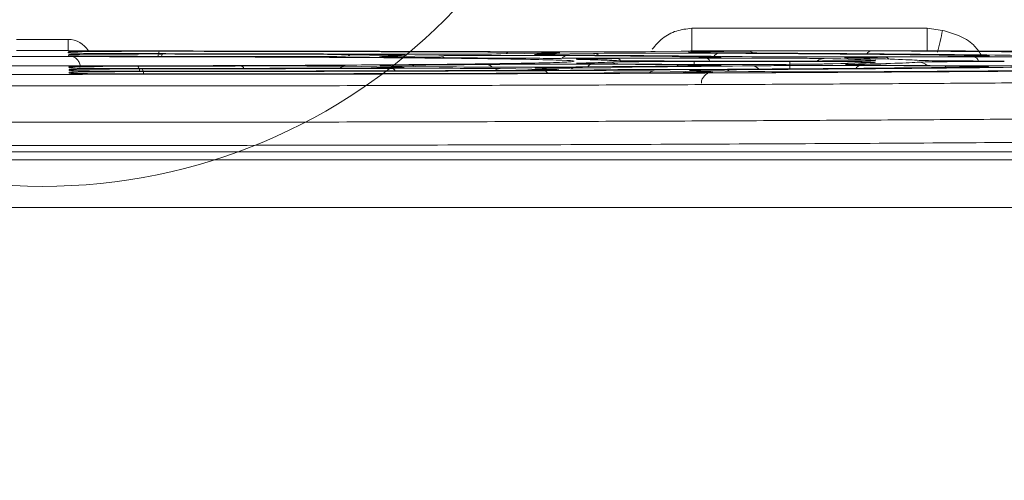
# Model space of a CAD drawing. Header units: millimetres. Extents: x 0 to 2100, y 0 to 1485.
# Tile 59 of 123: x 434 to 486, y 1267 to 1291. Entities that reach past the tile are written whole.
import ezdxf

# ---------------------------------------------------------------- set-up
doc = ezdxf.new("R2010")
doc.units = ezdxf.units.MM
doc.header["$LTSCALE"] = 5
doc.styles.add('SLDTEXTSTYLE1', font='TXT', dxfattribs={"width": 0.75})
doc.dimstyles.new('SLDDIMSTYLE0', dxfattribs={"dimtxt": 12.5, "dimasz": 15, "dimexe": 0, "dimexo": 0.0625, "dimgap": 3.125, "dimtad": 1, "dimdec": 0, "dimlfac": 0.8, "dimrnd": 1e-09, "dimzin": 12, "dimdsep": 46, "dimtxsty": 'SLDTEXTSTYLE1', "dimblk1": 'CLOSED', "dimblk2": 'CLOSED', "dimsah": 1, "dimcen": 0.09, "dimadec": 0, "dimazin": 3, "dimtfac": 1, "dimtofl": 0, "dimtmove": 0, "dimatfit": 3, "dimldrblk": 'CLOSED', "dimfxl": 0, "dimfrac": 2, "dimtolj": 1, "dimtzin": 12, "dimarcsym": 0})

# ---------------------------------------------------------------- blocks, each defined once
blk = doc.blocks.new('_CLOSED')
at = {"color": 0, "linetype": 'ByBlock', "lineweight": -2}
for p, q in [((-1, 0.166667), (0, 0)), ((-1, 0.166667), (-1, -0.166667)), ((0, 0), (-1, -0.166667)), ((0, 0), (-1, 0))]:
    blk.add_line(p, q, dxfattribs=at)
blk = doc.blocks.new('_D_4')
at = {"color": 7, "linetype": 'Continuous', "lineweight": 0}
for p, q in [((552.489, 1313.928), (643.411, 1313.928)), ((638.411, 1313.928), (638.411, 751.428)), ((486.864, 751.428), (643.411, 751.428))]:
    blk.add_line(p, q, dxfattribs=at)
at = {"color": 7, "linetype": 'Continuous', "lineweight": 0, "xscale": 15, "yscale": 15}
for p, rotation in [((638.411, 1313.928, -164.067), 90.0000000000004), ((638.411, 751.428, -164.067), 270.0000000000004)]:
    blk.add_blockref('_CLOSED', p, dxfattribs=dict(at, rotation=rotation))
at = {"color": 7, "linetype": 'Continuous', "lineweight": 0, "insert": (622.298, 1018.824), "char_height": 12.5, "attachment_point": 1, "rotation": 90, "style": 'SLDTEXTSTYLE1'}
blk.add_mtext('450', dxfattribs=at)

msp = doc.modelspace()

# ---------------------------------------------------------------- linework, layer by layer
at = {"color": 7, "linetype": 'Continuous', "lineweight": 15}
for p, q in [((469.354, 1290.739), (481.817, 1290.739)), ((481.817, 1290.739), (481.817, 1289.555)), ((481.817, 1290.739), (482.621, 1290.627)), ((433.62, 1290.152), (436.357, 1290.152)), ((436.357, 1289.56), (436.357, 1290.152)), ((436.357, 1289.56), (433.62, 1289.56)), ((436.357, 1289.554), (436.357, 1289.56)), ((436.363, 1289.437), (436.361, 1289.485)), ((436.443, 1289.55), (436.407, 1289.552)), ((468.797, 1289.529), (467.42, 1289.509)), ((481.817, 1289.555), (469.354, 1289.555)), ((469.796, 1289.497), (472.303, 1289.535)), ((436.371, 1289.294), (436.368, 1289.342)), ((453.57, 1289.3), (451.036, 1289.261)), ((453.434, 1289.249), (455.964, 1289.287)), ((461.765, 1289.423), (459.248, 1289.385)), ((461.634, 1289.373), (464.148, 1289.411)), ((468.722, 1289.179), (464.024, 1289.155)), ((465.419, 1289.134), (470.114, 1289.158)), ((474.545, 1289.007), (469.481, 1289.007)), ((469.481, 1288.982), (474.545, 1288.982)), ((470.833, 1289.205), (470.828, 1289.205)), ((482.905, 1289.25), (478.229, 1289.227)), ((479.62, 1289.206), (484.292, 1289.229)), ((436.405, 1288.648), (436.402, 1288.695)), ((436.412, 1288.505), (436.41, 1288.551)), ((451.012, 1288.728), (453.542, 1288.689)), ((455.991, 1288.702), (453.457, 1288.74)), ((459.213, 1288.604), (461.726, 1288.566)), ((464.186, 1288.578), (461.669, 1288.616)), ((464.048, 1288.834), (468.713, 1288.811)), ((470.117, 1288.832), (465.449, 1288.855)), ((467.374, 1288.48), (469.881, 1288.442)), ((472.352, 1288.455), (469.841, 1288.493)), ((478.255, 1288.762), (482.885, 1288.739)), ((484.294, 1288.76), (479.661, 1288.784)), ((436.42, 1288.363), (436.417, 1288.409)), ((310.34, 1283.766), (493.062, 1283.766)), ((415.809, 1284.206), (488.837, 1284.206)), ((488.595, 1284.197), (416.986, 1284.197)), ((493.062, 1281.244), (310.34, 1281.244))]:
    msp.add_line(p, q, dxfattribs=at)
at = {"color": 8, "linetype": 'Continuous', "lineweight": 15}
for p, q in [((436.439, 1289.433), (436.363, 1289.437)), ((436.447, 1289.29), (436.371, 1289.294)), ((463.092, 1288.998), (463.073, 1288.992)), ((469.481, 1288.835), (469.481, 1288.982)), ((474.545, 1288.592), (474.545, 1288.982)), ((478.943, 1289.045), (479.038, 1289.052)), ((436.582, 1288.639), (436.405, 1288.648)), ((436.613, 1288.495), (436.412, 1288.505)), ((436.632, 1288.352), (436.42, 1288.363))]:
    msp.add_line(p, q, dxfattribs=at)
at = {"color": 7, "linetype": 'Continuous', "lineweight": 15, "flags": 128}
msp.add_lwpolyline([(436.361, 1289.485), (436.479, 1289.473), (436.485, 1289.472)], dxfattribs=at)
at = {"color": 8, "linetype": 'Continuous', "lineweight": 15, "flags": 128}
for points in [[(469.796, 1289.497), (469.897, 1289.485), (469.99, 1289.454)], [(453.434, 1289.249), (453.536, 1289.237), (453.628, 1289.207)], [(461.634, 1289.373), (461.736, 1289.362), (461.828, 1289.331)], [(436.405, 1288.648), (436.523, 1288.637), (436.529, 1288.635)], [(453.349, 1288.647), (453.441, 1288.678), (453.542, 1288.689)], [(461.533, 1288.524), (461.624, 1288.554), (461.726, 1288.566)], [(469.688, 1288.4), (469.779, 1288.431), (469.881, 1288.442)]]:
    msp.add_lwpolyline(points, dxfattribs=at)
at = {"color": 7, "linetype": 'Continuous', "lineweight": 0}
msp.add_circle((434.989, 1312.501), 30.133, dxfattribs=at)
at = {"color": 8, "linetype": 'Continuous', "lineweight": 15}
for centre, radius, start, end in [((461.257, 1294.816), 21.771, 345.7849, 348.9068), ((441.773, 1289.267), 0.653, 156.978, 181.101), ((459.691, 1289.307), 0.174, 97.9054, 151.6989), ((472.296, 1289.038), 0.497, 53.0698, 89.1521), ((478.891, 1289.248), 0.301, 95.9569, 151.7891), ((441.499, 1289.247), 0.193, 136.3628, 177.6497), ((451.321, 1289.199), 0.16, 100.0049, 156.2662), ((455.957, 1288.79), 0.498, 52.5022, 89.1398), ((462.772, 1288.972), 0.328, 94.3988, 146.6085), ((464.141, 1288.914), 0.497, 52.9148, 89.1487), ((465.009, 1288.339), 0.61, 59.5033, 89.8829), ((465.39, 1288.893), 0.243, 33.2127, 83.0169), ((470.076, 1288.897), 0.263, 24.6303, 81.8193), ((470.814, 1289.11), 0.315, 95.5487, 151.8433), ((476.36, 1288.581), 0.558, 90.5194, 129.9202), ((479.601, 1288.984), 0.223, 34.4802, 85.0607), ((481.386, 1288.328), 0.62, 45.9434, 89.8883), ((484.221, 1288.916), 0.321, 16.7925, 77.277), ((439.743, 1288.492), 0.386, 357.2897, 38.517), ((439.834, 1288.355), 0.505, 357.2843, 27.6165), ((445.473, 1288.56), 0.192, 17.1941, 73.6518), ((451.018, 1288.236), 0.492, 90.66, 126.5258), ((453.461, 1288.415), 0.21, 20.7876, 77.2283), ((454.469, 1288.492), 0.298, 50.3695, 87.9542), ((458.479, 1288.398), 0.428, 41.8459, 88.0624), ((459.218, 1288.112), 0.492, 90.6597, 126.5047), ((461.518, 1288.28), 0.22, 22.4628, 78.6992), ((462.871, 1288.397), 0.27, 46.9981, 87.3889), ((464.083, 1288.58), 0.256, 97.7751, 152.4702), ((467.379, 1287.988), 0.492, 90.6597, 126.5049), ((468.729, 1288.6), 0.211, 94.2621, 138.7283), ((471.143, 1288.289), 0.256, 45.1239, 87.0289), ((472.544, 1288.293), 0.459, 38.6808, 88.2457), ((478.291, 1288.506), 0.259, 97.9532, 153.7435), ((482.901, 1288.528), 0.212, 94.3051, 139.1678)]:
    msp.add_arc(centre, radius, start, end, dxfattribs=at)
at = {"color": 7, "linetype": 'Continuous', "lineweight": 15}
for centre, start in [((436.41, 1287.926), 65.458), ((436.417, 1287.784), 65.4985)]:
    msp.add_arc(centre, 0.625, start, 90.0003, dxfattribs=at)
at = {"color": 8, "linetype": 'Continuous', "lineweight": 15}
for centre, major_axis, ratio, start_param, end_param in [((436.357, 1288.902), (-0.035, 1.25), 0.999504, 5.226486, 6.254999), ((457.814, 1289.443), (4.563, 0), 0.008727, 6.237881, 6.876745), ((473.75, 1289.477), (4.565, 0), 0.008727, 2.61839, 3.190602), ((457.377, 1289.229), (4.552, 0), 0.008727, 2.61839, 3.179839), ((449.625, 1289.319), (4.557, 0), 0.008727, 6.243604, 6.915866), ((465.583, 1289.353), (4.558, 0), 0.008727, 2.61839, 3.186178), ((474.545, 1288.943), (4.537, 0), 0.008727, 6.133745, 6.777162), ((474.545, 1289.046), (4.542, 0), 0.008727, 5.950445, 6.431721), ((457.377, 1288.76), (4.527, 0), 0.008727, 2.6413, 3.220318), ((449.625, 1288.67), (4.523, 0), 0.008727, 6.206909, 6.806388), ((465.583, 1288.636), (4.521, 0), 0.008727, 2.626429, 3.220375), ((457.814, 1288.546), (4.516, 0), 0.008727, 6.206859, 6.806388), ((473.75, 1288.512), (4.514, 0), 0.008727, 2.182735, 3.220431), ((465.975, 1288.423), (4.51, 0), 0.008727, 6.206809, 6.806388)]:
    msp.add_ellipse(centre, major_axis=major_axis, ratio=ratio, start_param=start_param, end_param=end_param, dxfattribs=at)
at = {"color": 7, "linetype": 'Continuous', "lineweight": 15}
for centre, major_axis, start_param, end_param in [((434.989, 1288.994), (62.96, 0), 1.135467, 1.53002), ((434.989, 1288.995), (60.79, 0), 1.152764, 1.4689), ((457.814, 1289.443), (4.563, 0), 0.59356, 1.152764), ((463.466, 1289.529), (4.568, 0), 4.27706, 5.75919), ((473.75, 1289.477), (4.565, 0), 3.190602, 4.100976), ((476.259, 1289.515), (4.567, 0), 0.964949, 2.61839), ((434.989, 1288.995), (77.04, 0), 0.602604, 0.964949), ((434.989, 1288.994), (30.46, 0), 1.217823, 1.404862), ((434.989, 1288.994), (46.71, 0), 1.163493, 1.458076), ((434.989, 1288.995), (44.54, 0), 1.196018, 1.427251), ((447.093, 1289.281), (4.555, 0), 4.359416, 5.75919), ((449.625, 1289.319), (4.557, 0), 0.632681, 1.196018), ((457.377, 1289.229), (4.552, 0), 3.179839, 4.018615), ((455.299, 1289.405), (4.561, 0), 4.305086, 5.75919), ((449.625, 1289.319), (4.557, 0), 5.75919, 6.243604), ((434.989, 1288.994), (30.46, 0), 0.690564, 0.877023), ((459.909, 1289.268), (4.554, 0), 0.897924, 2.61839), ((465.583, 1289.353), (4.558, 0), 3.186178, 4.072949), ((457.814, 1289.443), (4.563, 0), 5.75919, 6.237881), ((434.989, 1288.995), (44.54, 0), 0.667358, 0.897924), ((434.989, 1288.994), (46.71, 0), 0.637221, 0.931356), ((434.989, 1288.994), (30.46, 0), 0.170918, 0.358284), ((434.989, 1288.994), (30.46, 0), 5.926928, 6.113169), ((468.098, 1289.391), (4.56, 0), 0.941176, 2.61839), ((469.481, 1289.046), (4.542, 0), 3.312511, 4.712389), ((469.481, 1288.943), (4.537, 0), 1.570796, 2.971576), ((434.989, 1288.995), (60.79, 0), 0.625604, 0.941176), ((434.989, 1288.994), (62.96, 0), 0.609763, 0.959383), ((474.545, 1289.046), (4.542, 0), 4.712389, 5.950445), ((474.545, 1288.943), (4.537, 0), 0.493977, 1.570796), ((434.989, 1288.995), (44.54, 0), 0.148536, 0.37975), ((434.989, 1288.995), (44.54, 0), 5.903827, 6.133745), ((434.989, 1288.994), (46.71, 0), 0.116569, 0.411355), ((434.989, 1288.994), (46.71, 0), 5.873598, 6.167525), ((485.893, 1289.046), (4.542, 0), 3.258161, 4.712389), ((485.893, 1288.943), (4.537, 0), 1.570796, 3.025933), ((434.989, 1288.994), (30.46, 0), 4.879142, 5.065679), ((434.989, 1288.994), (46.71, 0), 4.825955, 5.120055), ((434.989, 1288.994), (62.96, 0), 4.798577, 5.148104), ((434.989, 1288.995), (60.79, 0), 4.815278, 5.13005), ((434.989, 1288.995), (44.54, 0), 4.856963, 5.086832), ((447.093, 1288.708), (4.525, 0), 0.523203, 1.924086), ((449.625, 1288.67), (4.523, 0), 5.086832, 6.206909), ((457.377, 1288.76), (4.527, 0), 3.220318, 3.665587), ((457.377, 1288.76), (4.527, 0), 2.265155, 2.6413), ((455.299, 1288.584), (4.518, 0), 0.523203, 1.978462), ((434.989, 1288.994), (30.46, 0), 5.406748, 5.593829), ((459.909, 1288.721), (4.525, 0), 3.665587, 5.384691), ((457.814, 1288.546), (4.516, 0), 5.13005, 6.206859), ((465.583, 1288.636), (4.521, 0), 3.220375, 3.665587), ((463.466, 1288.46), (4.512, 0), 0.523203, 2.006511), ((465.583, 1288.636), (4.521, 0), 2.210783, 2.626429), ((434.989, 1288.995), (44.54, 0), 5.384691, 5.61519), ((434.989, 1288.994), (46.71, 0), 5.352375, 5.646887), ((468.098, 1288.598), (4.519, 0), 3.665587, 5.341471), ((465.975, 1288.423), (4.51, 0), 5.153804, 6.206809), ((473.75, 1288.512), (4.514, 0), 3.220431, 3.665587), ((434.989, 1288.995), (60.79, 0), 5.341471, 5.656771), ((434.989, 1288.994), (62.96, 0), 5.324327, 5.6742), ((476.259, 1288.474), (4.512, 0), 3.665587, 5.317716), ((434.989, 1288.995), (77.04, 0), 5.317716, 5.679675), ((434.989, 1288.995), (77.04, 0), 4.792317, 5.153804)]:
    msp.add_ellipse(centre, major_axis=major_axis, ratio=0.008727, start_param=start_param, end_param=end_param, dxfattribs=at)
at = {"color": 8, "linetype": 'Continuous', "lineweight": 15}
for points, knots in [([(467.269, 1289.634), (467.44, 1289.837), (467.787, 1290.251), (468.529, 1290.65), (469.079, 1290.71), (469.354, 1290.739)], [0, 0, 0, 0, 0.324037, 0.661458, 1, 1, 1, 1]), ([(436.443, 1289.551), (436.417, 1289.551), (436.362, 1289.552), (436.359, 1289.553), (436.357, 1289.554)], [0, 0, 0, 0, 0.4598393, 1, 1, 1, 1]), ([(463.315, 1289.097), (463.28, 1289.099), (463.167, 1289.104), (463.362, 1289.11), (463.497, 1289.113)], [0, 0, 0, 0, 0.307367, 1, 1, 1, 1]), ([(470.731, 1289.222), (470.847, 1289.218), (470.997, 1289.213), (470.86, 1289.208), (470.828, 1289.207)], [0, 0, 0, 0, 0.769413, 1, 1, 1, 1]), ([(477.519, 1289.169), (477.482, 1289.171), (477.366, 1289.176), (477.563, 1289.181), (477.697, 1289.185)], [0, 0, 0, 0, 0.317108, 1, 1, 1, 1]), ([(484.265, 1289.305), (484.498, 1289.302), (484.973, 1289.295), (485.185, 1289.285), (485.044, 1289.28), (485.016, 1289.279)], [0, 0, 0, 0, 0.433704, 0.885899, 1, 1, 1, 1]), ([(436.402, 1288.695), (436.403, 1288.695), (436.409, 1288.7), (436.561, 1288.704), (436.688, 1288.707)], [0, 0, 0, 0, 0.162119, 1, 1, 1, 1]), ([(436.41, 1288.551), (436.413, 1288.553), (436.427, 1288.558), (436.629, 1288.563), (436.774, 1288.566)], [0, 0, 0, 0, 0.277082, 1, 1, 1, 1]), ([(436.417, 1288.409), (436.423, 1288.411), (436.441, 1288.416), (436.672, 1288.421), (436.827, 1288.424)], [0, 0, 0, 0, 0.3250691, 1, 1, 1, 1]), ([(463.339, 1288.885), (463.306, 1288.886), (463.179, 1288.892), (463.384, 1288.898), (463.536, 1288.902)], [0, 0, 0, 0, 0.259154, 1, 1, 1, 1]), ([(470.667, 1288.789), (470.797, 1288.785), (470.975, 1288.78), (470.851, 1288.775), (470.817, 1288.774)], [0, 0, 0, 0, 0.725684, 1, 1, 1, 1]), ([(477.555, 1288.813), (477.518, 1288.815), (477.408, 1288.822), (477.664, 1288.828), (477.835, 1288.832)], [0, 0, 0, 0, 0.329797, 1, 1, 1, 1]), ([(484.784, 1288.719), (484.926, 1288.715), (485.136, 1288.71), (485.024, 1288.704), (484.988, 1288.703)], [0, 0, 0, 0, 0.67379, 1, 1, 1, 1])]:
    msp.add_open_spline(points, degree=3, knots=knots, dxfattribs=at)
at = {"color": 7, "linetype": 'Continuous', "lineweight": 15}
msp.add_open_spline([(469.354, 1290.739), (469.354, 1290.583), (469.354, 1290.271), (469.354, 1289.882), (469.354, 1289.611), (469.354, 1289.574), (469.354, 1289.555)], degree=3, dxfattribs=at)
for points, knots in [([(482.621, 1290.627), (482.909, 1290.549), (483.494, 1290.389), (484.239, 1289.961), (484.543, 1289.521), (484.67, 1289.336)], [0, 0, 0, 0, 0.360018, 0.73211, 1, 1, 1, 1]), ([(436.361, 1289.485), (436.405, 1289.489), (436.495, 1289.497), (437.219, 1289.508), (438.311, 1289.517), (439.691, 1289.523), (440.678, 1289.523), (441.172, 1289.523)], [0, 0, 0, 0, 0.1940104, 0.3952117, 0.5965564, 0.7982869, 1, 1, 1, 1]), ([(437.555, 1289.543), (437.415, 1289.543), (437.134, 1289.544), (436.775, 1289.546), (436.529, 1289.548), (436.465, 1289.55), (436.443, 1289.551)], [0, 0, 0, 0, 0.2823584, 0.5647336, 0.846724, 1, 1, 1, 1]), ([(469.354, 1289.555), (469.387, 1289.552), (469.451, 1289.546), (469.25, 1289.537), (468.949, 1289.532), (468.797, 1289.529)], [0, 0, 0, 0, 0.337952, 0.663196, 1, 1, 1, 1]), ([(482.24, 1289.55), (482.226, 1289.55), (482.097, 1289.551), (481.94, 1289.553), (481.846, 1289.554), (481.817, 1289.555)], [0, 0, 0, 0, 0.080096, 0.716549, 1, 1, 1, 1]), ([(513.538, 1289.091), (512.924, 1289.121), (511.923, 1289.17), (509.445, 1289.235), (506.884, 1289.289), (503.768, 1289.341), (500.207, 1289.39), (496.286, 1289.435), (492.024, 1289.476), (487.37, 1289.516), (483.95, 1289.539), (482.24, 1289.55)], [0, 0, 0, 0, 0.166512, 0.271343, 0.376175, 0.484051, 0.591928, 0.692603, 0.793277, 0.896639, 1, 1, 1, 1]), ([(406.885, 1288.998), (406.868, 1289.001), (406.78, 1289.018), (407.403, 1289.049), (408.795, 1289.088), (410.98, 1289.126), (413.844, 1289.159), (417.3, 1289.188), (421.266, 1289.211), (425.615, 1289.228), (430.236, 1289.238), (433.404, 1289.24), (434.989, 1289.24)], [0, 0, 0, 0, 0.025266, 0.133595, 0.241898, 0.350202, 0.458496, 0.566791, 0.675089, 0.783387, 0.891693, 1, 1, 1, 1]), ([(463.073, 1288.992), (463.071, 1288.984), (463.064, 1288.961), (462.137, 1288.925), (460.45, 1288.886), (457.992, 1288.851), (454.902, 1288.819), (451.233, 1288.792), (447.114, 1288.771), (442.643, 1288.757), (437.576, 1288.748), (432.397, 1288.748), (427.331, 1288.757), (422.86, 1288.771), (418.742, 1288.792), (415.074, 1288.819), (411.986, 1288.851), (409.528, 1288.886), (407.841, 1288.925), (406.914, 1288.961), (406.907, 1288.984), (406.904, 1288.992)], [0, 0, 0, 0, 0.0343432, 0.088336, 0.1423289, 0.1963521, 0.2503753, 0.3043771, 0.3583795, 0.4123827, 0.4663865, 0.5336851, 0.5876817, 0.6416782, 0.6956735, 0.7496687, 0.8036633, 0.8576577, 0.9116591, 0.9656603, 1, 1, 1, 1]), ([(434.989, 1289.24), (436.573, 1289.24), (439.742, 1289.238), (444.363, 1289.228), (448.714, 1289.211), (452.681, 1289.188), (456.135, 1289.159), (458.996, 1289.126), (461.182, 1289.088), (462.574, 1289.049), (463.197, 1289.018), (463.109, 1289.001), (463.092, 1288.998)], [0, 0, 0, 0, 0.108311, 0.216623, 0.324957, 0.433292, 0.541528, 0.649769, 0.758059, 0.866347, 0.974636, 1, 1, 1, 1]), ([(436.368, 1289.342), (436.425, 1289.346), (436.532, 1289.355), (437.343, 1289.367), (438.476, 1289.375), (439.88, 1289.38), (440.867, 1289.38), (441.36, 1289.379)], [0, 0, 0, 0, 0.2133783, 0.4096981, 0.6061978, 0.8031081, 1, 1, 1, 1]), ([(440.243, 1289.399), (440.086, 1289.4), (439.445, 1289.4), (438.37, 1289.404), (437.268, 1289.413), (436.569, 1289.423), (436.477, 1289.43), (436.439, 1289.433)], [0, 0, 0, 0, 0.080647, 0.329556, 0.578427, 0.827497, 1, 1, 1, 1]), ([(440.02, 1289.257), (439.94, 1289.257), (439.38, 1289.258), (438.377, 1289.261), (437.275, 1289.27), (436.576, 1289.28), (436.484, 1289.287), (436.447, 1289.29)], [0, 0, 0, 0, 0.04287, 0.302051, 0.561163, 0.820454, 1, 1, 1, 1]), ([(436.603, 1289.247), (436.616, 1289.242), (436.676, 1289.221), (436.795, 1289.14), (436.919, 1288.989), (436.992, 1288.824), (436.987, 1288.719), (436.985, 1288.688)], [0, 0, 0, 0, 0.061382, 0.295429, 0.569948, 0.8708, 1, 1, 1, 1]), ([(464.024, 1289.155), (463.954, 1289.155), (463.457, 1289.152), (462.422, 1289.149), (460.935, 1289.15), (459.521, 1289.155), (458.82, 1289.161), (458.47, 1289.164)], [0, 0, 0, 0, 0.038984, 0.279138, 0.519302, 0.759656, 1, 1, 1, 1]), ([(463.515, 1289.088), (463.486, 1289.088), (463.355, 1289.091), (463.332, 1289.095), (463.315, 1289.097)], [0, 0, 0, 0, 0.215467, 1, 1, 1, 1]), ([(463.497, 1289.113), (463.509, 1289.114), (463.612, 1289.119), (464.243, 1289.126), (465.027, 1289.131), (465.419, 1289.134)], [0, 0, 0, 0, 0.060319, 0.53017, 1, 1, 1, 1]), ([(470.828, 1289.207), (470.776, 1289.204), (470.653, 1289.197), (469.919, 1289.186), (469.121, 1289.181), (468.722, 1289.179)], [0, 0, 0, 0, 0.267029, 0.633531, 1, 1, 1, 1]), ([(469.973, 1289.235), (470.299, 1289.231), (470.656, 1289.227), (470.725, 1289.222), (470.731, 1289.222)], [0, 0, 0, 0, 0.9169908, 1, 1, 1, 1]), ([(470.114, 1289.158), (470.603, 1289.16), (471.542, 1289.163), (473.093, 1289.163), (474.487, 1289.158), (475.674, 1289.15), (476.128, 1289.143), (476.355, 1289.139)], [0, 0, 0, 0, 0.212888, 0.409186, 0.605808, 0.802914, 1, 1, 1, 1]), ([(478.229, 1289.227), (478.091, 1289.226), (477.521, 1289.223), (476.391, 1289.221), (474.91, 1289.222), (473.526, 1289.227), (472.863, 1289.234), (472.532, 1289.237)], [0, 0, 0, 0, 0.074312, 0.305612, 0.536942, 0.768476, 1, 1, 1, 1]), ([(477.802, 1289.157), (477.741, 1289.159), (477.566, 1289.162), (477.537, 1289.166), (477.519, 1289.169)], [0, 0, 0, 0, 0.353817, 1, 1, 1, 1]), ([(477.697, 1289.185), (477.709, 1289.185), (477.812, 1289.19), (478.443, 1289.198), (479.228, 1289.203), (479.62, 1289.206)], [0, 0, 0, 0, 0.061581, 0.530802, 1, 1, 1, 1]), ([(479.007, 1289.04), (479.007, 1289.04), (479.007, 1289.04), (478.953, 1289.036), (478.835, 1289.034), (478.793, 1289.033)], [0, 0, 0, 0, 0.136349, 0.693193, 1, 1, 1, 1]), ([(479.002, 1288.936), (479.003, 1288.936), (479.005, 1288.936), (478.999, 1288.936), (478.996, 1288.936)], [0, 0, 0, 0, 0.502357, 1, 1, 1, 1]), ([(485.016, 1289.279), (484.963, 1289.275), (484.839, 1289.268), (484.102, 1289.258), (483.304, 1289.253), (482.905, 1289.25)], [0, 0, 0, 0, 0.271833, 0.635932, 1, 1, 1, 1]), ([(484.292, 1289.229), (484.722, 1289.231), (485.6, 1289.234), (487.088, 1289.235), (488.503, 1289.231), (489.727, 1289.223), (490.217, 1289.215), (490.462, 1289.212)], [0, 0, 0, 0, 0.19359, 0.394748, 0.596196, 0.798108, 1, 1, 1, 1]), ([(485.015, 1289.277), (485.017, 1289.277), (485.019, 1289.277), (485.016, 1289.277), (485.016, 1289.277)], [0, 0, 0, 0, 0.792991, 1, 1, 1, 1]), ([(356.436, 1288.898), (356.831, 1288.878), (357.62, 1288.837), (359.629, 1288.775), (362.261, 1288.716), (365.445, 1288.66), (369.037, 1288.608), (372.974, 1288.562), (377.395, 1288.517), (382.232, 1288.476), (387.396, 1288.44), (392.891, 1288.407), (398.742, 1288.378), (404.853, 1288.353), (411.12, 1288.333), (417.553, 1288.318), (424.173, 1288.308), (430.872, 1288.302), (437.535, 1288.302), (444.181, 1288.306), (450.826, 1288.315), (457.356, 1288.329), (463.664, 1288.348), (469.773, 1288.371), (475.691, 1288.399), (481.317, 1288.432), (486.559, 1288.467), (491.443, 1288.507), (495.97, 1288.55), (500.056, 1288.597), (503.64, 1288.646), (506.751, 1288.698), (509.364, 1288.752), (511.906, 1288.818), (512.922, 1288.868), (513.541, 1288.898)], [0, 0, 0, 0, 0.031614, 0.063228, 0.095941, 0.128655, 0.157694, 0.186734, 0.216617, 0.246501, 0.275538, 0.304576, 0.334457, 0.364338, 0.393375, 0.422411, 0.452291, 0.482171, 0.51121, 0.540249, 0.570132, 0.600015, 0.629051, 0.658087, 0.687967, 0.717846, 0.746886, 0.775926, 0.80581, 0.835694, 0.864732, 0.89377, 0.923651, 0.953532, 1, 1, 1, 1]), ([(436.582, 1288.638), (436.55, 1288.639), (436.488, 1288.641), (436.484, 1288.641), (436.481, 1288.642)], [0, 0, 0, 0, 0.5232594, 1, 1, 1, 1]), ([(436.613, 1288.494), (436.575, 1288.495), (436.504, 1288.498), (436.495, 1288.498), (436.491, 1288.499)], [0, 0, 0, 0, 0.527036, 1, 1, 1, 1]), ([(441.405, 1288.61), (440.87, 1288.61), (439.841, 1288.61), (438.408, 1288.615), (437.321, 1288.624), (436.687, 1288.632), (436.601, 1288.638), (436.582, 1288.639)], [0, 0, 0, 0, 0.248536, 0.477374, 0.706348, 0.935661, 1, 1, 1, 1]), ([(441.232, 1288.467), (440.758, 1288.467), (439.792, 1288.467), (438.415, 1288.472), (437.333, 1288.481), (436.711, 1288.489), (436.626, 1288.494), (436.613, 1288.495)], [0, 0, 0, 0, 0.232011, 0.472825, 0.713747, 0.954994, 1, 1, 1, 1]), ([(436.688, 1288.707), (436.702, 1288.708), (436.815, 1288.713), (437.48, 1288.72), (438.608, 1288.729), (439.566, 1288.731), (440.044, 1288.732)], [0, 0, 0, 0, 0.0448731, 0.3630396, 0.6815277, 1, 1, 1, 1]), ([(436.774, 1288.566), (436.793, 1288.567), (436.937, 1288.571), (437.648, 1288.579), (438.827, 1288.587), (439.797, 1288.588), (440.282, 1288.589)], [0, 0, 0, 0, 0.048362, 0.365334, 0.682676, 1, 1, 1, 1]), ([(436.827, 1288.424), (436.849, 1288.425), (437.007, 1288.43), (437.742, 1288.437), (438.946, 1288.445), (439.921, 1288.446), (440.408, 1288.447)], [0, 0, 0, 0, 0.049464, 0.366052, 0.683035, 1, 1, 1, 1]), ([(458.494, 1288.825), (458.547, 1288.826), (458.917, 1288.83), (459.779, 1288.835), (461.191, 1288.839), (462.7, 1288.839), (463.599, 1288.836), (464.048, 1288.834)], [0, 0, 0, 0, 0.0402478, 0.2800121, 0.5198006, 0.7599078, 1, 1, 1, 1]), ([(465.449, 1288.855), (465.38, 1288.856), (464.892, 1288.858), (464.115, 1288.865), (463.444, 1288.875), (463.369, 1288.882), (463.339, 1288.885)], [0, 0, 0, 0, 0.05811, 0.413534, 0.768826, 1, 1, 1, 1]), ([(468.713, 1288.811), (469.135, 1288.808), (469.946, 1288.803), (470.571, 1288.794), (470.659, 1288.79), (470.667, 1288.789)], [0, 0, 0, 0, 0.493798, 0.950041, 1, 1, 1, 1]), ([(470.817, 1288.774), (470.785, 1288.771), (470.705, 1288.764), (470.237, 1288.758), (469.955, 1288.754)], [0, 0, 0, 0, 0.399086, 1, 1, 1, 1]), ([(476.361, 1288.851), (476.112, 1288.847), (475.633, 1288.839), (474.389, 1288.831), (472.981, 1288.826), (471.468, 1288.827), (470.567, 1288.83), (470.117, 1288.832)], [0, 0, 0, 0, 0.2128537, 0.4093159, 0.6059997, 0.8030069, 1, 1, 1, 1]), ([(472.558, 1288.752), (472.657, 1288.753), (473.059, 1288.758), (473.986, 1288.764), (475.397, 1288.768), (476.907, 1288.768), (477.806, 1288.764), (478.255, 1288.762)], [0, 0, 0, 0, 0.075308, 0.306273, 0.537295, 0.768655, 1, 1, 1, 1]), ([(479.661, 1288.784), (479.527, 1288.785), (478.977, 1288.788), (478.191, 1288.795), (477.602, 1288.805), (477.567, 1288.811), (477.555, 1288.813)], [0, 0, 0, 0, 0.1139497, 0.4672462, 0.8204487, 1, 1, 1, 1]), ([(482.885, 1288.739), (483.262, 1288.737), (484.031, 1288.732), (484.662, 1288.724), (484.772, 1288.72), (484.784, 1288.719)], [0, 0, 0, 0, 0.461427, 0.941955, 1, 1, 1, 1]), ([(484.988, 1288.703), (484.97, 1288.7), (484.923, 1288.693), (484.503, 1288.687), (484.236, 1288.684)], [0, 0, 0, 0, 0.365163, 1, 1, 1, 1]), ([(490.467, 1288.778), (490.234, 1288.774), (489.758, 1288.767), (488.565, 1288.759), (487.157, 1288.755), (485.644, 1288.755), (484.744, 1288.759), (484.294, 1288.76)], [0, 0, 0, 0, 0.19344, 0.394783, 0.596322, 0.798168, 1, 1, 1, 1]), ([(514.16, 1288.284), (513.537, 1288.254), (512.524, 1288.205), (510.013, 1288.139), (507.427, 1288.086), (504.283, 1288.033), (500.643, 1287.984), (496.57, 1287.938), (492.069, 1287.895), (487.115, 1287.854), (481.786, 1287.818), (476.175, 1287.786), (470.279, 1287.758), (464.072, 1287.735), (457.655, 1287.716), (451.139, 1287.702), (444.51, 1287.692), (437.749, 1287.688), (430.968, 1287.688), (424.281, 1287.694), (417.668, 1287.704), (411.115, 1287.719), (404.735, 1287.739), (398.631, 1287.763), (392.779, 1287.792), (387.173, 1287.825), (381.912, 1287.862), (377.079, 1287.902), (372.647, 1287.946), (368.621, 1287.993), (365.688, 1288.034), (363.156, 1288.076), (360.981, 1288.117), (358.762, 1288.169), (356.948, 1288.225), (356.195, 1288.265), (355.817, 1288.284)], [0, 0, 0, 0, 0.046468, 0.075505, 0.104542, 0.134423, 0.164304, 0.193344, 0.222383, 0.252267, 0.28215, 0.311186, 0.340222, 0.370101, 0.39998, 0.429019, 0.458058, 0.48794, 0.517822, 0.546859, 0.575895, 0.605774, 0.635654, 0.664691, 0.693728, 0.723609, 0.75349, 0.782529, 0.811568, 0.841451, 0.871334, 0.884961, 0.912231, 0.939668, 0.969721, 1, 1, 1, 1]), ([(436.632, 1288.351), (436.588, 1288.353), (436.513, 1288.355), (436.502, 1288.356), (436.498, 1288.356)], [0, 0, 0, 0, 0.585541, 1, 1, 1, 1]), ([(441.14, 1288.325), (440.699, 1288.325), (439.768, 1288.325), (438.422, 1288.33), (437.342, 1288.338), (436.726, 1288.346), (436.642, 1288.351), (436.632, 1288.352)], [0, 0, 0, 0, 0.221777, 0.469372, 0.717059, 0.965063, 1, 1, 1, 1]), ([(469.87, 1287.831), (469.868, 1287.857), (469.864, 1287.953), (469.928, 1288.098), (470.031, 1288.236), (470.127, 1288.316), (470.185, 1288.344), (470.202, 1288.352)], [0, 0, 0, 0, 0.119549, 0.436563, 0.693179, 0.910147, 1, 1, 1, 1]), ([(355.784, 1286.374), (355.916, 1286.367), (356.377, 1286.339), (357.523, 1286.293), (359.483, 1286.236), (362.011, 1286.181), (365.064, 1286.127), (368.584, 1286.076), (372.566, 1286.028), (377.035, 1285.983), (381.921, 1285.941), (387.138, 1285.904), (392.687, 1285.87), (398.593, 1285.841), (404.761, 1285.816), (411.085, 1285.795), (417.575, 1285.78), (424.253, 1285.769), (431.008, 1285.764), (437.727, 1285.763), (444.427, 1285.768), (451.124, 1285.778), (457.705, 1285.792), (464.061, 1285.811), (470.215, 1285.835), (476.176, 1285.864), (481.84, 1285.897), (487.116, 1285.934), (492.032, 1285.975), (496.585, 1286.019), (500.694, 1286.067), (504.296, 1286.117), (507.42, 1286.17), (510.041, 1286.226), (512.569, 1286.293), (513.581, 1286.344), (514.193, 1286.374)], [0, 0, 0, 0, 0.011583, 0.040617, 0.069652, 0.099529, 0.129407, 0.158447, 0.187486, 0.21737, 0.247253, 0.27629, 0.305327, 0.335207, 0.365088, 0.394124, 0.423161, 0.453041, 0.482921, 0.511959, 0.540998, 0.57088, 0.600762, 0.629798, 0.658834, 0.688713, 0.718592, 0.747632, 0.776672, 0.806555, 0.836438, 0.865476, 0.894513, 0.924394, 0.954275, 1, 1, 1, 1]), ([(501.864, 1284.843), (501.802, 1284.842), (500.155, 1284.818), (496.112, 1284.777), (489.782, 1284.719), (482.666, 1284.669), (474.961, 1284.626), (466.751, 1284.591), (458.145, 1284.564), (449.238, 1284.545), (440.158, 1284.536), (431.001, 1284.535), (421.934, 1284.544), (415.89, 1284.554), (412.995, 1284.562), (412.986, 1284.562)], [0, 0, 0, 0, 0.003507, 0.093971, 0.184723, 0.275187, 0.365639, 0.456379, 0.546831, 0.637291, 0.728039, 0.818499, 0.908953, 0.999695, 1, 1, 1, 1])]:
    msp.add_open_spline(points, degree=3, knots=knots, dxfattribs=at)

# ---------------------------------------------------------------- dimensions: what is measured, and where the dimension line sits
at = {"color": 7, "linetype": 'Continuous', "lineweight": 0}
dim = msp.add_linear_dim(base=(638.411, 751.428), p1=(547.489, 1313.928), p2=(481.864, 751.428), angle=90, dimstyle='SLDDIMSTYLE0', dxfattribs=at)
dim.commit()
dim.dimension.update_dxf_attribs({"geometry": '_D_4', "text_midpoint": (638.411, 1032.678), "dimtype": 160})

doc.saveas('drawing.dxf')
